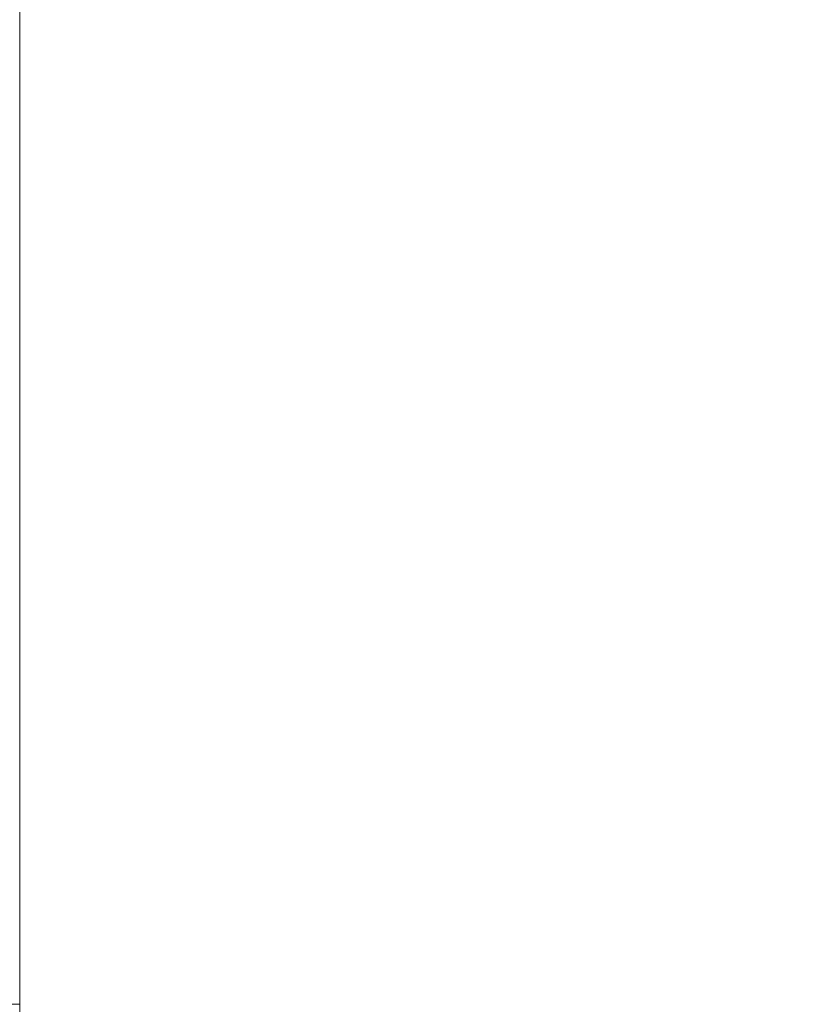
# Model space of a CAD drawing. Header units: centimetres. Extents: x -26.3 to 27.5, y 4.2 to 67.9.
# Tile 151 of 256: x -8.087 to -7.771, y 4.7 to 5.1. Entities that reach past the tile are written whole.
import ezdxf

# ---------------------------------------------------------------- set-up
doc = ezdxf.new("R2010")
doc.units = ezdxf.units.CM
doc.header["$LTSCALE"] = 2.54
doc.layers.add('Lucido design-1', color=7, linetype='Continuous')

# ---------------------------------------------------------------- blocks, each defined once
blk = doc.blocks.new('Gruppo-2-1')
at = {"color": 7, "linetype": 'Continuous', "lineweight": 9}
for points in [[(-25.98654, 5.90021, -1111.01416), (-25.98654, 4.30021, -1111.01416), (27.11346, 4.30021, -1111.01416), (27.11346, 5.90021, -1111.01416)], [(-25.98654, 5.90021, -1147.11416), (-25.98654, 4.30021, -1147.11416), (27.11346, 4.30021, -1147.11416), (27.11346, 5.90021, -1147.11416)]]:
    blk.add_3dface(points, dxfattribs=at)
for points, invisible_edges in [([(-8.08654, 5.90021, -1111.41416), (9.21346, 5.90021, -1111.41416), (9.11346, 4.60021, -1111.41416), (-7.98654, 4.60021, -1111.41416)], 10), ([(-8.08654, 4.70021, -1111.41416), (-8.08654, 5.90021, -1111.41416), (-7.98654, 4.60021, -1111.41416)], 10), ([(-8.08654, 5.90021, -1147.51416), (9.21346, 5.90021, -1147.51416), (9.11346, 4.60021, -1147.51416), (-7.98654, 4.60021, -1147.51416)], 10), ([(-8.08654, 4.70021, -1147.51416), (-8.08654, 5.90021, -1147.51416), (-7.98654, 4.60021, -1147.51416)], 10), ([(-8.09037, 4.6958, -1111.41424), (-8.09046, 4.70021, -1111.41424), (-8.08654, 4.70021, -1111.41416), (-8.08645, 4.69597, -1111.41416)], 9), ([(-8.09037, 4.6958, -1147.51424), (-8.09046, 4.70021, -1147.51424), (-8.08654, 4.70021, -1147.51416), (-8.08645, 4.69597, -1147.51416)], 9), ([(-8.08645, 4.69597, -1111.41416), (-8.08654, 4.70021, -1111.41416), (-7.98654, 4.60021, -1111.41416)], 10), ([(-8.08645, 4.69597, -1147.51416), (-8.08654, 4.70021, -1147.51416), (-7.98654, 4.60021, -1147.51416)], 10)]:
    blk.add_3dface(points, dxfattribs=dict(at, invisible_edges=invisible_edges))
blk = doc.blocks.new('Gruppo-3-1')
at = {"color": 7}
blk.add_blockref('Gruppo-2-1', (0, 0), dxfattribs=at)

msp = doc.modelspace()

# ---------------------------------------------------------------- block references
at = {"layer": 'Lucido design-1', "color": 7}
msp.add_blockref('Gruppo-3-1', (0, 0), dxfattribs=at)

doc.saveas('drawing.dxf')
